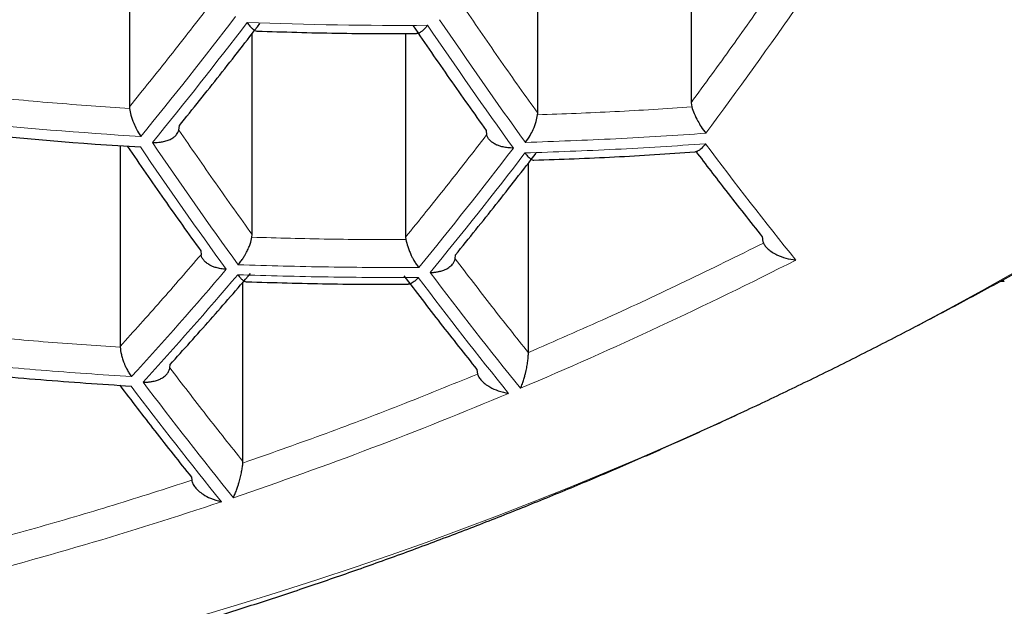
# Model space of a CAD drawing. Header units: millimetres. Extents: x 8 to 761, y 12 to 790.
# Tile 205 of 241: x 433.24 to 437.61, y 635.18 to 637.78. Entities that reach past the tile are written whole.
import ezdxf

# ---------------------------------------------------------------- set-up
doc = ezdxf.new("R2010")
doc.units = ezdxf.units.MM

msp = doc.modelspace()

# ---------------------------------------------------------------- linework, layer by layer
at = {"color": 7, "linetype": 'Continuous', "lineweight": 30}
for p, q in [((433.7293, 638.4053), (433.7293, 637.3981)), ((436.2225, 638.3681), (436.2225, 637.4159)), ((435.5415, 637.3698), (435.5415, 638.312)), ((434.2743, 636.8305), (434.2743, 637.7233)), ((434.9552, 637.7229), (434.9552, 636.8198)), ((433.7293, 637.3981), (433.7298, 637.3904)), ((436.2225, 637.4159), (436.2253, 637.3969)), ((435.541, 637.3621), (435.5415, 637.3698)), ((433.9488, 637.2945), (433.9507, 637.3146)), ((435.3127, 637.2933), (435.3148, 637.2731)), ((433.688, 637.2251), (433.688, 636.335)), ((435.5002, 636.3073), (435.5002, 637.1482)), ((434.2732, 636.8192), (434.2743, 636.8305)), ((434.9552, 636.8198), (434.9563, 636.8085)), ((434.0454, 636.7587), (434.0469, 636.7415)), ((435.1753, 636.7238), (435.1766, 636.741)), ((434.233, 635.8242), (434.233, 636.6197)), ((433.688, 636.335), (433.6881, 636.3312)), ((435.5002, 636.3073), (435.5002, 636.3066)), ((433.9085, 636.24), (433.9094, 636.2539)), ((435.2714, 636.2326), (435.2742, 636.212)), ((434.2327, 635.8173), (434.233, 635.8242)), ((434.0042, 635.7546), (434.0054, 635.7409))]:
    msp.add_line(p, q, dxfattribs=at)
at = {"color": 252, "linetype": 'Continuous', "lineweight": 0}
msp.add_line((437.6128, 636.6225), (437.6057, 636.6296), dxfattribs=at)
at = {"color": 7, "linetype": 'Continuous', "lineweight": 30, "flags": 128}
msp.add_lwpolyline([(437.6128, 636.6225), (437.5988, 636.6227), (437.5963, 636.6231)], dxfattribs=at)
at = {"color": 252, "linetype": 'Continuous', "lineweight": 0}
for centre, radius, start, end in [((417.2742, 651.3501), 23.6536, 323.49936, 325.24825), ((417.8461, 650.2908), 20.5796, 320.73648, 322.62489), ((417.8926, 650.2708), 20.5876, 320.73109, 322.61852), ((434.9451, 656.488), 18.7291, 267.87835, 270.33007), ((452.7699, 649.7409), 21.3881, 214.06977, 215.84979), ((452.8179, 649.7597), 21.3804, 214.06378, 215.84469), ((429.2698, 651.5071), 17.0498, 268.12664, 304.65567), ((434.9295, 656.2024), 18.9711, 264.09723, 266.52551), ((451.6363, 649.3271), 21.5205, 214.17143, 215.93636), ((450.7409, 648.0602), 18.0597, 216.83425, 218.90638), ((451.5858, 649.3099), 21.5243, 214.17433, 215.93883), ((418.9899, 649.8277), 20.7241, 320.63958, 322.51046), ((419.0388, 649.8091), 20.728, 320.63697, 322.50738), ((427.9156, 653.9585), 19.3438, 292.97302, 296.96594), ((420.56, 648.2592), 17.8627, 317.5401, 319.57833), ((420.6075, 648.2399), 17.8688, 317.53738, 319.57479), ((449.6464, 647.6268), 18.244, 216.93966, 218.9866), ((449.5974, 647.6088), 18.2499, 216.94302, 218.98915), ((448.4385, 647.2129), 18.341, 216.99401, 219.02794), ((430.6269, 650.0911), 16.9856, 268.05518, 304.72713), ((448.3868, 647.1965), 18.343, 216.99511, 219.02877), ((428.3326, 652.9686), 18.2696, 288.7014, 292.79984), ((428.6982, 651.8806), 17.1219, 284.25975, 288.52257)]:
    msp.add_arc(centre, radius, start, end, dxfattribs=at)
at = {"color": 7, "linetype": 'Continuous', "lineweight": 30}
msp.add_arc((434.9281, 656.1754), 18.9908, 264.10243, 266.52818, dxfattribs=at)
at = {"color": 252, "linetype": 'Continuous', "lineweight": 0}
for points, knots in [([(417.0656, 638.937), (417.0764, 638.8322), (417.0979, 638.6226), (417.1451, 638.3088), (417.2033, 637.9949), (417.2736, 637.6812), (417.3558, 637.3677), (417.45, 637.0548), (417.5563, 636.7427), (417.6747, 636.4314), (417.7996, 636.1349), (417.9293, 635.8531), (418.062, 635.5859), (418.204, 635.3201), (418.3552, 635.0559), (418.5157, 634.7932), (418.6855, 634.5323), (418.8648, 634.2733), (419.0535, 634.0163), (419.2517, 633.7614), (419.4593, 633.5087), (419.6766, 633.2584), (419.9083, 633.0052), (420.1554, 632.7495), (420.4187, 632.4917), (420.693, 632.2373), (420.9765, 631.9882), (421.2691, 631.7444), (421.5705, 631.5062), (421.8832, 631.2716), (422.2073, 631.041), (422.5429, 630.8146), (422.889, 630.5932), (423.2455, 630.3773), (423.6126, 630.1669), (423.965, 629.976), (424.3003, 629.8036), (424.6163, 629.6484), (424.9389, 629.4974), (425.2631, 629.3529), (425.5882, 629.2148), (425.9141, 629.0831), (426.2457, 628.9558), (426.583, 628.8329), (426.9259, 628.7146), (427.2742, 628.6012), (427.6278, 628.4927), (427.9915, 628.3877), (428.3654, 628.2868), (428.7495, 628.1903), (429.1385, 628.0997), (429.5258, 628.0166), (429.9111, 627.9408), (430.2939, 627.8721), (430.6801, 627.8093), (431.0712, 627.7524), (431.467, 627.7016), (431.8672, 627.6569), (432.2696, 627.6187), (432.6808, 627.5865), (433.1004, 627.5608), (433.5283, 627.5421), (433.9571, 627.5308), (434.3624, 627.5272), (434.7439, 627.53), (435.1012, 627.5379), (435.4581, 627.5509), (435.8155, 627.5692), (436.1733, 627.5927), (436.5312, 627.6214), (436.8875, 627.6553), (437.2538, 627.6956), (437.6295, 627.7428), (438.0142, 627.7975), (438.3959, 627.8581), (438.7758, 627.9248), (439.1537, 627.9977), (439.5294, 628.0767), (439.901, 628.1612), (440.2737, 628.2525), (440.6471, 628.3508), (441.0209, 628.4561), (441.3893, 628.567), (441.7519, 628.683), (442.1086, 628.8043), (442.4592, 628.9305), (442.8037, 629.0616), (443.1421, 629.1973), (443.4741, 629.3375), (443.7999, 629.4821), (444.1193, 629.6308), (444.4322, 629.7835), (444.7385, 629.9401), (445.0382, 630.1005), (445.3313, 630.2644), (445.627, 630.4373), (445.9245, 630.6193), (446.2231, 630.8108), (446.5136, 631.0059), (446.8164, 631.2188), (447.1293, 631.4503), (447.4501, 631.7011), (447.7588, 631.9562), (448.0556, 632.2156), (448.3405, 632.4788), (448.6135, 632.7457), (448.8748, 633.0162), (449.1243, 633.2898), (449.3667, 633.5718), (449.6012, 633.8621), (449.8271, 634.1607), (450.0311, 634.4494), (450.2152, 634.7277), (450.3812, 634.995), (450.5374, 635.2641), (450.6841, 635.5348), (450.8211, 635.807), (450.9485, 636.0805), (451.0665, 636.3553), (451.1748, 636.6312), (451.2737, 636.9082), (451.3631, 637.1862), (451.4431, 637.465), (451.5151, 637.7502), (451.5785, 638.0418), (451.6323, 638.3397), (451.6763, 638.6381), (451.6967, 638.8374), (451.7069, 638.937)], [0, 0, 0, 0, 0.009667, 0.019335, 0.029002, 0.038724, 0.048447, 0.058169, 0.067929, 0.07769, 0.08745, 0.095948, 0.104448, 0.112948, 0.121446, 0.129945, 0.138445, 0.146945, 0.155444, 0.163944, 0.172445, 0.180946, 0.189446, 0.198504, 0.207564, 0.216624, 0.225682, 0.234566, 0.243452, 0.252336, 0.261271, 0.270208, 0.279143, 0.288054, 0.296967, 0.305878, 0.312993, 0.320111, 0.327228, 0.334343, 0.341131, 0.34792, 0.354709, 0.361496, 0.368285, 0.375076, 0.381866, 0.388655, 0.39573, 0.402809, 0.409887, 0.416963, 0.423704, 0.430448, 0.437192, 0.443934, 0.450767, 0.457603, 0.464439, 0.471273, 0.478453, 0.485636, 0.49282, 0.5, 0.505983, 0.511968, 0.517953, 0.523937, 0.529988, 0.536042, 0.542095, 0.548147, 0.554797, 0.561449, 0.568102, 0.574752, 0.581487, 0.588225, 0.594963, 0.601698, 0.608737, 0.615779, 0.622821, 0.62986, 0.636889, 0.64392, 0.650952, 0.657981, 0.665009, 0.672039, 0.679068, 0.686096, 0.693122, 0.700151, 0.707179, 0.714206, 0.721919, 0.729634, 0.737349, 0.745062, 0.754446, 0.763831, 0.773215, 0.782598, 0.791982, 0.801365, 0.810747, 0.82013, 0.829512, 0.839428, 0.849345, 0.85926, 0.867925, 0.876591, 0.885257, 0.893922, 0.902586, 0.911251, 0.919917, 0.92858, 0.937244, 0.945909, 0.954574, 0.963238, 0.972427, 0.981619, 0.99081, 1, 1, 1, 1]), ([(450.5758, 637.4086), (450.5402, 637.2996), (450.469, 637.0814), (450.3448, 636.756), (450.2078, 636.4322), (450.0567, 636.1102), (449.892, 635.7902), (449.7133, 635.4724), (449.5208, 635.157), (449.3142, 634.8443), (449.1091, 634.5561), (448.9086, 634.2922), (448.7156, 634.0518), (448.5138, 633.8136), (448.2937, 633.5671), (448.0538, 633.313), (447.7925, 633.0518), (447.5196, 632.7942), (447.2351, 632.5403), (446.9388, 632.2904), (446.6307, 632.0448), (446.3109, 631.8036), (445.9793, 631.5672), (445.6593, 631.3516), (445.3533, 631.1557), (445.0639, 630.9788), (444.767, 630.8056), (444.4634, 630.6367), (444.1531, 630.4722), (443.8362, 630.3122), (443.5122, 630.1565), (443.181, 630.0054), (442.8428, 629.8589), (442.4976, 629.7173), (442.1456, 629.5808), (441.7815, 629.4475), (441.4048, 629.3182), (441.0155, 629.1931), (440.6195, 629.0746), (440.2302, 628.9663), (439.8486, 628.8679), (439.4755, 628.7786), (439.0979, 628.6953), (438.7141, 628.6177), (438.3242, 628.5461), (437.9286, 628.4808), (437.5294, 628.4223), (437.1298, 628.371), (436.73, 628.3268), (436.3304, 628.2897), (435.9288, 628.2594), (435.5257, 628.2359), (435.1335, 628.22), (434.7526, 628.2109), (434.3832, 628.208), (434.0138, 628.211), (433.6448, 628.2199), (433.2764, 628.2347), (432.9089, 628.2553), (432.5427, 628.2816), (432.1711, 628.3142), (431.7946, 628.3535), (431.4135, 628.3997), (431.0351, 628.452), (430.6717, 628.5085), (430.3231, 628.5686), (429.9892, 628.6315), (429.6585, 628.699), (429.3284, 628.7717), (428.9992, 628.8496), (428.6712, 628.9326), (428.347, 629.0201), (428.0259, 629.1122), (427.7081, 629.2089), (427.3936, 629.3101), (427.0836, 629.4154), (426.7695, 629.5279), (426.4517, 629.6479), (426.1308, 629.7757), (425.8157, 629.9076), (425.5066, 630.0436), (425.2034, 630.1835), (424.9063, 630.3272), (424.6152, 630.4745), (424.3268, 630.6272), (424.0415, 630.7852), (423.7594, 630.9487), (423.4841, 631.1155), (423.208, 631.2901), (422.932, 631.4728), (422.6565, 631.6638), (422.3889, 631.858), (422.1292, 632.0553), (421.8773, 632.2556), (421.6332, 632.4588), (421.397, 632.6647), (421.1685, 632.8731), (420.9478, 633.084), (420.7349, 633.2973), (420.5296, 633.5128), (420.3272, 633.7357), (420.1282, 633.9661), (419.9334, 634.2041), (419.7472, 634.4442), (419.5581, 634.7022), (419.368, 634.9785), (419.1792, 635.2734), (419.0027, 635.5706), (418.8384, 635.8698), (418.6865, 636.1709), (418.5457, 636.4757), (418.4168, 636.7839), (418.2988, 637.0954), (418.2307, 637.3042), (418.1967, 637.4086)], [0, 0, 0, 0, 0.012016, 0.024033, 0.036048, 0.048064, 0.060082, 0.072098, 0.084115, 0.096133, 0.10815, 0.117635, 0.127123, 0.13661, 0.146095, 0.15685, 0.167607, 0.178362, 0.189118, 0.199875, 0.210631, 0.221388, 0.232148, 0.242905, 0.251473, 0.260044, 0.268615, 0.277183, 0.285692, 0.294204, 0.302716, 0.311225, 0.319737, 0.328251, 0.336765, 0.345277, 0.354177, 0.363081, 0.371985, 0.380885, 0.388912, 0.396942, 0.404971, 0.412997, 0.421139, 0.429285, 0.437431, 0.445573, 0.453555, 0.461543, 0.469533, 0.477521, 0.485503, 0.49278, 0.50006, 0.507341, 0.514618, 0.521895, 0.529174, 0.536454, 0.543731, 0.55142, 0.559114, 0.566807, 0.574496, 0.581455, 0.588416, 0.595377, 0.602335, 0.609461, 0.616589, 0.623716, 0.630842, 0.638038, 0.645235, 0.652433, 0.659629, 0.667457, 0.675287, 0.683117, 0.690945, 0.698771, 0.706599, 0.714428, 0.722254, 0.730365, 0.738477, 0.74659, 0.754701, 0.763481, 0.772263, 0.781045, 0.789825, 0.798603, 0.807384, 0.816164, 0.824943, 0.833721, 0.8425, 0.851279, 0.860057, 0.869478, 0.878902, 0.888326, 0.897747, 0.909039, 0.920333, 0.931625, 0.942916, 0.954209, 0.965501, 0.977, 0.988501, 1, 1, 1, 1]), ([(419.0052, 637.4158), (419.0397, 637.3123), (419.1087, 637.1052), (419.2285, 636.7965), (419.3604, 636.4891), (419.5055, 636.1836), (419.6635, 635.88), (419.8346, 635.5784), (420.0187, 635.2792), (420.2159, 634.9824), (420.4114, 634.7091), (420.6023, 634.4587), (420.7857, 634.2307), (420.9774, 634.0048), (421.1879, 633.7692), (421.419, 633.5244), (421.6723, 633.2711), (421.9369, 633.0213), (422.2128, 632.7752), (422.5001, 632.5329), (422.7988, 632.2947), (423.109, 632.0609), (423.4305, 631.8317), (423.7409, 631.6226), (424.0376, 631.4328), (424.3183, 631.2612), (424.6063, 631.0933), (424.9, 630.93), (425.1994, 630.7714), (425.5042, 630.6175), (425.8159, 630.4678), (426.1344, 630.3224), (426.4596, 630.1815), (426.7915, 630.0452), (427.13, 629.9138), (427.4801, 629.7856), (427.8422, 629.6612), (428.2164, 629.5408), (428.5971, 629.4267), (428.9597, 629.3258), (429.3029, 629.2368), (429.6254, 629.1587), (429.9515, 629.0851), (430.281, 629.0163), (430.6139, 628.9524), (430.9499, 628.8935), (431.2888, 628.8396), (431.6358, 628.7902), (431.9909, 628.7455), (432.3541, 628.706), (432.7192, 628.6723), (433.0802, 628.6451), (433.4369, 628.624), (433.7889, 628.6089), (434.1415, 628.5993), (434.4945, 628.5953), (434.8475, 628.5972), (435.2003, 628.6047), (435.5526, 628.6178), (435.9107, 628.6368), (436.2744, 628.6621), (436.6432, 628.6941), (437.0101, 628.732), (437.3629, 628.7745), (437.7018, 628.8209), (438.0266, 628.8705), (438.3489, 628.9248), (438.6696, 628.984), (438.9886, 629.0479), (439.3055, 629.1167), (439.6192, 629.1898), (439.9652, 629.2762), (440.3419, 629.3775), (440.747, 629.4957), (441.1185, 629.6127), (441.4575, 629.7266), (441.7655, 629.8361), (442.0685, 629.9497), (442.3663, 630.0673), (442.6588, 630.1887), (442.946, 630.3138), (443.2279, 630.4424), (443.5078, 630.5761), (443.7855, 630.7149), (444.0606, 630.8588), (444.3298, 631.006), (444.5992, 631.16), (444.8682, 631.3208), (445.1365, 631.4887), (445.3979, 631.6598), (445.6523, 631.8339), (445.8998, 632.011), (446.1404, 632.1908), (446.3741, 632.3734), (446.626, 632.579), (446.8934, 632.8087), (447.1727, 633.0634), (447.4226, 633.3051), (447.6456, 633.5329), (447.8442, 633.7458), (448.0349, 633.9609), (448.2276, 634.1894), (448.4207, 634.4317), (448.6128, 634.688), (448.7946, 634.9465), (448.966, 635.2071), (449.1273, 635.4696), (449.2783, 635.7339), (449.4192, 635.9998), (449.5512, 636.2699), (449.6741, 636.5442), (449.7873, 636.8225), (449.8906, 637.102), (449.9504, 637.2892), (449.9803, 637.3828)], [0, 0, 0, 0, 0.0119292, 0.0238599, 0.035789, 0.0477185, 0.0596496, 0.071579, 0.0835091, 0.0954408, 0.1073708, 0.1167787, 0.1261885, 0.1355981, 0.1450059, 0.1559083, 0.1668121, 0.1777143, 0.1886177, 0.1995228, 0.210426, 0.2213306, 0.2322371, 0.2431415, 0.2518285, 0.2605178, 0.269207, 0.2778937, 0.2864505, 0.2950099, 0.3035691, 0.3121257, 0.3206845, 0.3292465, 0.3378081, 0.3463667, 0.3553139, 0.3642651, 0.3732162, 0.3821631, 0.3894314, 0.3967021, 0.4039726, 0.4112407, 0.4185105, 0.4257831, 0.4330556, 0.4403252, 0.4479508, 0.4555798, 0.4632087, 0.4708342, 0.4781055, 0.4853799, 0.4926542, 0.4999254, 0.507197, 0.5144717, 0.5217464, 0.5290181, 0.5367084, 0.5444022, 0.5520961, 0.5597865, 0.5667345, 0.573685, 0.5806356, 0.5875837, 0.5946097, 0.601638, 0.6086664, 0.6156926, 0.625158, 0.6346261, 0.6440918, 0.6516663, 0.6592432, 0.6668203, 0.6743951, 0.6819681, 0.6895431, 0.6971182, 0.7046913, 0.7125455, 0.7204016, 0.7282579, 0.7361122, 0.7445258, 0.7529414, 0.7613572, 0.769771, 0.7781832, 0.7865973, 0.7950114, 0.8034238, 0.8146391, 0.8258564, 0.8370719, 0.8461004, 0.8551307, 0.864161, 0.8731897, 0.8836525, 0.8941178, 0.9045832, 0.9150462, 0.925508, 0.9359721, 0.9464363, 0.9568982, 0.9676724, 0.978449, 0.9892257, 1, 1, 1, 1]), ([(436.2881, 637.2802), (436.1548, 637.2715), (435.8881, 637.254), (435.6206, 637.2444), (435.4868, 637.2395)], [0, 0, 0, 0, 0.4997564, 1, 1, 1, 1]), ([(435.4851, 637.1928), (435.6189, 637.1976), (435.8864, 637.2073), (436.1531, 637.2247), (436.2864, 637.2334)], [0, 0, 0, 0, 0.500242, 1, 1, 1, 1]), ([(436.5438, 636.7934), (436.4284, 636.7363), (436.1978, 636.6222), (435.8498, 636.4601), (435.6167, 636.3583), (435.5002, 636.3073)], [0, 0, 0, 0, 0.333367, 0.666633, 1, 1, 1, 1]), ([(435.0132, 636.6845), (434.8797, 636.6848), (434.6126, 636.6852), (434.3455, 636.6931), (434.2119, 636.6971)], [0, 0, 0, 0, 0.4998581, 1, 1, 1, 1]), ([(434.2101, 636.6528), (434.3437, 636.6488), (434.6108, 636.6409), (434.8779, 636.6405), (435.0114, 636.6403)], [0, 0, 0, 0, 0.50014, 1, 1, 1, 1]), ([(433.7382, 636.2005), (433.6045, 636.2095), (433.3371, 636.2274), (433.0703, 636.2526), (432.9369, 636.2652)], [0, 0, 0, 0, 0.499969, 1, 1, 1, 1]), ([(440.2205, 636.2521), (440.091, 636.1685), (439.8324, 636.0013), (439.4397, 635.7628), (439.0442, 635.5337), (438.6453, 635.3147), (438.2434, 635.1056), (437.8366, 634.9058), (437.4368, 634.7207), (437.0446, 634.5499), (436.6624, 634.3933), (436.2794, 634.2464), (435.8955, 634.1089), (435.5107, 633.981), (435.1135, 633.8592), (434.7046, 633.7446), (434.2847, 633.6386), (433.866, 633.5446), (433.4485, 633.4626), (433.0321, 633.3926), (432.6188, 633.3349), (432.221, 633.2907), (431.8391, 633.2587), (431.4717, 633.2376), (431.107, 633.2265), (430.745, 633.2255), (430.3855, 633.2337), (430.1486, 633.2476), (430.03, 633.2546)], [0, 0, 0, 0, 0.039736, 0.079401, 0.119026, 0.158644, 0.198289, 0.237994, 0.278246, 0.315232, 0.352172, 0.389092, 0.426019, 0.462979, 0.5, 0.540407, 0.580736, 0.621021, 0.661298, 0.7016, 0.741962, 0.781876, 0.818252, 0.854584, 0.8909, 0.927225, 0.963583, 1, 1, 1, 1]), ([(435.2742, 636.212), (435.1588, 636.165), (434.928, 636.0711), (434.5807, 635.9395), (434.3487, 635.858), (434.2327, 635.8173)], [0, 0, 0, 0, 0.3333663, 0.6666337, 1, 1, 1, 1]), ([(434.0054, 635.7409), (433.8897, 635.7037), (433.6585, 635.6292), (433.3114, 635.5271), (433.0802, 635.4655), (432.9645, 635.4347)], [0, 0, 0, 0, 0.333366, 0.666634, 1, 1, 1, 1])]:
    msp.add_open_spline(points, degree=3, knots=knots, dxfattribs=at)
for points in [[(436.5828, 637.9188), (436.523, 637.8336), (436.4036, 637.6634), (436.2828, 637.4984), (436.2225, 637.4159)], [(434.0896, 637.8541), (434.0298, 637.7767), (433.9102, 637.622), (433.7896, 637.4727), (433.7293, 637.3981)], [(435.5415, 637.3698), (435.4869, 637.4462), (435.3777, 637.5991), (435.2694, 637.7573), (435.2153, 637.8365)], [(433.7298, 637.3904), (433.6156, 637.3982), (433.3872, 637.4138), (433.1594, 637.4357), (433.0455, 637.4466)], [(436.2253, 637.3969), (436.1114, 637.3895), (435.8836, 637.3748), (435.6552, 637.3663), (435.541, 637.3621)], [(434.2743, 636.8305), (434.2198, 636.9065), (434.1109, 637.0585), (434.0028, 637.2158), (433.9488, 637.2945)], [(435.3148, 637.2731), (435.2551, 637.1962), (435.1357, 637.0424), (435.0154, 636.894), (434.9552, 636.8198)], [(434.9563, 636.8085), (434.8424, 636.8088), (434.6147, 636.8093), (434.3871, 636.8159), (434.2732, 636.8192)], [(434.0469, 636.7415), (433.9872, 636.6723), (433.8679, 636.534), (433.748, 636.4013), (433.688, 636.335)], [(435.5002, 636.3066), (435.4459, 636.3748), (435.3373, 636.5111), (435.2293, 636.6529), (435.1753, 636.7238)], [(433.6881, 636.3312), (433.5742, 636.3389), (433.3463, 636.3542), (433.1189, 636.3756), (433.0052, 636.3863)], [(434.233, 635.8242), (434.1788, 635.8921), (434.0703, 636.028), (433.9625, 636.1693), (433.9085, 636.24)]]:
    msp.add_open_spline(points, degree=3, dxfattribs=at)
at = {"color": 7, "linetype": 'Continuous', "lineweight": 30}
for points in [[(433.9507, 637.3146), (434.0106, 637.3887), (434.1304, 637.537), (434.2492, 637.6906), (434.3086, 637.7675)], [(434.9886, 637.7568), (435.0424, 637.6782), (435.15, 637.521), (435.2584, 637.3692), (435.3127, 637.2933)], [(433.721, 637.2211), (433.7749, 637.1427), (433.8826, 636.9859), (433.9912, 636.8344), (434.0454, 636.7587)], [(435.1766, 636.741), (435.2365, 636.8149), (435.3565, 636.9628), (435.4755, 637.1161), (435.535, 637.1927)], [(433.9094, 636.2539), (433.9691, 636.32), (434.0886, 636.4523), (434.2076, 636.59), (434.267, 636.6589)], [(434.9476, 636.6483), (435.0014, 636.5776), (435.1091, 636.4363), (435.2173, 636.3005), (435.2714, 636.2326)]]:
    msp.add_open_spline(points, degree=3, dxfattribs=at)
for points, knots in [([(434.2517, 637.7717), (434.2559, 637.7661), (434.2637, 637.7555), (434.2753, 637.7436), (434.2854, 637.7362), (434.2925, 637.7329), (434.2952, 637.7335), (434.2956, 637.7336)], [0, 0, 0, 0, 0.259955, 0.486345, 0.738043, 0.961348, 1, 1, 1, 1]), ([(435.053, 637.7592), (435.05, 637.7556), (435.044, 637.7483), (435.035, 637.7391), (435.0249, 637.7306), (435.0149, 637.7246), (435.0078, 637.7222), (435.0046, 637.7223), (435.0041, 637.7223)], [0, 0, 0, 0, 0.16817, 0.336173, 0.51331, 0.751434, 0.957242, 1, 1, 1, 1]), ([(434.2956, 637.7338), (434.4137, 637.73), (434.6499, 637.7225), (434.886, 637.7226), (435.0041, 637.7227)], [0, 0, 0, 0, 0.500066, 1, 1, 1, 1]), ([(428.7411, 634.4501), (428.7821, 634.4473), (428.8901, 634.44), (429.0663, 634.4318), (429.2694, 634.4249), (429.4736, 634.4214), (429.6789, 634.421), (429.8852, 634.4238), (430.0924, 634.4298), (430.3004, 634.4389), (430.5094, 634.4513), (430.7191, 634.4668), (430.9297, 634.4856), (431.1409, 634.5075), (431.3528, 634.5326), (431.5653, 634.5609), (431.7785, 634.5923), (431.9921, 634.627), (432.2062, 634.6648), (432.4208, 634.7058), (432.6358, 634.7499), (432.8512, 634.7972), (433.0668, 634.8477), (433.2827, 634.9013), (433.4989, 634.958), (433.7152, 635.0179), (433.9317, 635.0809), (434.1482, 635.147), (434.3648, 635.2162), (434.5814, 635.2885), (434.7979, 635.3639), (435.0144, 635.4424), (435.2308, 635.5239), (435.447, 635.6085), (435.663, 635.6962), (435.8787, 635.7869), (436.0942, 635.8806), (436.3093, 635.9774), (436.5241, 636.0772), (436.7386, 636.18), (436.9526, 636.2858), (437.1661, 636.3946), (437.3792, 636.5064), (437.5917, 636.6212), (437.8038, 636.739), (438.0152, 636.8599), (438.2262, 636.9837), (438.4292, 637.1062), (438.6244, 637.227), (438.81, 637.3444), (438.9325, 637.4241), (438.9929, 637.4634)], [0, 0, 0, 0, 0.012558, 0.03302, 0.053491, 0.073969, 0.094455, 0.11495, 0.135452, 0.155962, 0.17648, 0.197006, 0.21754, 0.238082, 0.258631, 0.279189, 0.299755, 0.320328, 0.340911, 0.361501, 0.3821, 0.402709, 0.423326, 0.443953, 0.464589, 0.485235, 0.505892, 0.52656, 0.547239, 0.56793, 0.588634, 0.60935, 0.630081, 0.650826, 0.671587, 0.692365, 0.71316, 0.733974, 0.754808, 0.775664, 0.796544, 0.817449, 0.838382, 0.859344, 0.88034, 0.901372, 0.922443, 0.943559, 0.962539, 0.981517, 1, 1, 1, 1]), ([(436.2253, 637.3969), (436.2286, 637.3873), (436.2357, 637.367), (436.2512, 637.3362), (436.2689, 637.3054), (436.281, 637.2895), (436.2881, 637.2802)], [0, 0, 0, 0, 0.234188, 0.49953, 0.706727, 1, 1, 1, 1]), ([(433.7298, 637.3904), (433.7315, 637.3806), (433.7351, 637.3594), (433.7469, 637.3269), (433.7617, 637.2939), (433.7731, 637.2765), (433.7798, 637.2662)], [0, 0, 0, 0, 0.233685, 0.499524, 0.70636, 1, 1, 1, 1]), ([(435.4868, 637.2395), (435.4941, 637.2495), (435.5066, 637.2667), (435.5228, 637.2991), (435.5355, 637.3313), (435.5392, 637.3523), (435.541, 637.3621)], [0, 0, 0, 0, 0.293606, 0.500476, 0.766297, 1, 1, 1, 1]), ([(433.8312, 637.2397), (433.8361, 637.2396), (433.8456, 637.2393), (433.8604, 637.2402), (433.8776, 637.2425), (433.8963, 637.2473), (433.9142, 637.2548), (433.9282, 637.2638), (433.9418, 637.2765), (433.9461, 637.2875), (433.9488, 637.2945)], [0, 0, 0, 0, 0.0927413, 0.178587, 0.2813196, 0.426242, 0.5605748, 0.6846766, 0.7990041, 1, 1, 1, 1]), ([(435.4337, 637.2147), (435.4253, 637.2148), (435.4096, 637.2151), (435.3912, 637.2184), (435.3787, 637.2217), (435.3708, 637.2241), (435.3639, 637.2267), (435.3536, 637.2311), (435.3408, 637.2383), (435.328, 637.2493), (435.3189, 637.2609), (435.3161, 637.2691), (435.3148, 637.2731)], [0, 0, 0, 0, 0.157574, 0.293458, 0.35332, 0.407767, 0.456813, 0.500476, 0.63628, 0.764198, 0.885097, 1, 1, 1, 1]), ([(436.2864, 637.2334), (436.2839, 637.2303), (436.2797, 637.225), (436.2731, 637.2177), (436.2664, 637.2113), (436.2573, 637.2041), (436.2476, 637.1984), (436.2411, 637.1976), (436.2384, 637.1972)], [0, 0, 0, 0, 0.148177, 0.25771, 0.402118, 0.546457, 0.808948, 1, 1, 1, 1]), ([(435.4851, 637.1928), (435.4879, 637.1893), (435.4927, 637.1832), (435.5003, 637.1753), (435.5087, 637.1676), (435.5173, 637.1616), (435.5222, 637.1612), (435.5244, 637.1611)], [0, 0, 0, 0, 0.1838535, 0.317485, 0.5072121, 0.7820065, 1, 1, 1, 1]), ([(435.5244, 637.1612), (435.6439, 637.1653), (435.8823, 637.1736), (436.1199, 637.1894), (436.2384, 637.1974)], [0, 0, 0, 0, 0.501513, 1, 1, 1, 1]), ([(436.243, 637.2008), (436.2874, 637.1423), (436.3857, 637.0129), (436.4845, 636.8886), (436.5386, 636.8205)], [0, 0, 0, 0, 0.452531, 1, 1, 1, 1]), ([(434.2119, 636.6971), (434.216, 636.702), (434.2237, 636.7111), (434.2328, 636.7244), (434.239, 636.7343), (434.2429, 636.741), (434.2463, 636.7472), (434.2514, 636.7571), (434.258, 636.7709), (434.2671, 636.7936), (434.2708, 636.8092), (434.2732, 636.8192)], [0, 0, 0, 0, 0.1577128, 0.293714, 0.3536149, 0.4080913, 0.457153, 0.5008136, 0.6378481, 0.7664317, 1, 1, 1, 1]), ([(434.9563, 636.8085), (434.9586, 636.7984), (434.9615, 636.7856), (434.9674, 636.769), (434.9708, 636.7601), (434.9746, 636.7509), (434.9793, 636.7407), (434.9851, 636.7287), (434.9927, 636.7145), (435.0024, 636.6989), (435.0094, 636.6896), (435.0132, 636.6845)], [0, 0, 0, 0, 0.23351, 0.296841, 0.362211, 0.429699, 0.499376, 0.592018, 0.706303, 0.842289, 1, 1, 1, 1]), ([(436.5386, 636.8205), (436.5388, 636.8158), (436.5392, 636.8062), (436.5422, 636.7977), (436.5438, 636.7934)], [0, 0, 0, 0, 0.492656, 1, 1, 1, 1]), ([(436.5438, 636.7934), (436.5461, 636.789), (436.551, 636.7796), (436.5642, 636.7659), (436.5818, 636.7526), (436.6081, 636.7382), (436.6441, 636.7246), (436.6724, 636.7202), (436.6873, 636.7178)], [0, 0, 0, 0, 0.107739, 0.225566, 0.35597, 0.500797, 0.738554, 1, 1, 1, 1]), ([(434.1588, 636.6769), (434.1506, 636.6775), (434.1354, 636.6786), (434.1178, 636.6829), (434.1059, 636.6867), (434.0984, 636.6896), (434.092, 636.6925), (434.0823, 636.6975), (434.0704, 636.7053), (434.0586, 636.7169), (434.0504, 636.729), (434.048, 636.7374), (434.0469, 636.7415)], [0, 0, 0, 0, 0.157599, 0.293501, 0.353366, 0.407813, 0.456853, 0.500505, 0.636656, 0.764736, 0.885539, 1, 1, 1, 1]), ([(435.0645, 636.6627), (435.0691, 636.6628), (435.0789, 636.6631), (435.0932, 636.6649), (435.1088, 636.6681), (435.1237, 636.6728), (435.137, 636.6789), (435.1476, 636.6853), (435.1563, 636.692), (435.1648, 636.7007), (435.172, 636.7113), (435.1742, 636.7197), (435.1753, 636.7238)], [0, 0, 0, 0, 0.088686, 0.189094, 0.281268, 0.40407, 0.508517, 0.58879, 0.677362, 0.762529, 0.88433, 1, 1, 1, 1]), ([(434.2101, 636.6528), (434.2123, 636.65), (434.2161, 636.6452), (434.2218, 636.6388), (434.2274, 636.6333), (434.2348, 636.6271), (434.2428, 636.6222), (434.248, 636.6217), (434.2502, 636.6215)], [0, 0, 0, 0, 0.149818, 0.262003, 0.400473, 0.545173, 0.809045, 1, 1, 1, 1]), ([(434.2502, 636.6217), (434.3697, 636.618), (434.6086, 636.6104), (434.8475, 636.6105), (434.967, 636.6105)], [0, 0, 0, 0, 0.50003, 1, 1, 1, 1]), ([(435.0114, 636.6403), (435.0087, 636.6372), (435.0028, 636.6305), (434.9939, 636.6224), (434.9839, 636.6154), (434.9747, 636.6108), (434.9693, 636.6105), (434.967, 636.6103)], [0, 0, 0, 0, 0.169525, 0.375602, 0.565057, 0.818075, 1, 1, 1, 1]), ([(419.2087, 636.3631), (419.2271, 636.3255), (419.2712, 636.2354), (419.3447, 636.0937), (419.4287, 635.9379), (419.516, 635.783), (419.6065, 635.6289), (419.7002, 635.4756), (419.797, 635.3232), (419.8971, 635.1716), (420.0004, 635.0208), (420.1069, 634.8709), (420.2161, 634.7223), (420.3282, 634.5751), (420.4428, 634.4296), (420.5605, 634.2851), (420.6809, 634.142), (420.804, 634.0002), (420.9297, 633.86), (421.0579, 633.7213), (421.1886, 633.5843), (421.3218, 633.4488), (421.4575, 633.3148), (421.5956, 633.1825), (421.736, 633.0518), (421.8786, 632.9227), (422.0237, 632.7953), (422.171, 632.6695), (422.3206, 632.5453), (422.4727, 632.4226), (422.6271, 632.3015), (422.7835, 632.182), (422.9419, 632.0645), (423.1021, 631.9489), (423.2643, 631.835), (423.4284, 631.723), (423.5944, 631.6126), (423.7625, 631.504), (423.9317, 631.3976), (424.1025, 631.2933), (424.2746, 631.191), (424.449, 631.0901), (424.6253, 630.991), (424.8033, 630.8937), (424.9828, 630.7984), (425.1635, 630.7051), (425.3452, 630.6138), (425.5278, 630.5248), (425.7116, 630.4378), (425.897, 630.3525), (426.084, 630.269), (426.272, 630.1875), (426.461, 630.1081), (426.6508, 630.0307), (426.8415, 629.9554), (427.0331, 629.8821), (427.2258, 629.8108), (427.4194, 629.7414), (427.6137, 629.6741), (427.8087, 629.6088), (428.0047, 629.5455), (428.2021, 629.4839), (428.4009, 629.4241), (428.6007, 629.3662), (428.8014, 629.3103), (429.0027, 629.2563), (429.2043, 629.2044), (429.4061, 629.1545), (429.6079, 629.1068), (429.8097, 629.0612), (430.0119, 629.0175), (430.2145, 628.9758), (430.4176, 628.9361), (430.621, 628.8983), (430.8247, 628.8625), (431.0288, 628.8286), (431.2333, 628.7967), (431.4382, 628.7668), (431.6435, 628.7387), (431.8493, 628.7125), (432.0555, 628.6883), (432.2617, 628.6661), (432.4682, 628.6457), (432.6751, 628.6273), (432.8828, 628.6108), (433.091, 628.5961), (433.2995, 628.5833), (433.5079, 628.5725), (433.716, 628.5636), (433.9235, 628.5566), (434.1302, 628.5516), (434.3358, 628.5486), (434.5404, 628.5474), (434.7453, 628.5482), (434.9507, 628.5508), (435.1568, 628.5554), (435.3628, 628.5619), (435.5689, 628.5703), (435.775, 628.5806), (435.9811, 628.5928), (436.1874, 628.6069), (436.3938, 628.623), (436.6003, 628.641), (436.807, 628.6609), (437.0133, 628.6828), (437.2192, 628.7065), (437.4243, 628.7321), (437.6291, 628.7597), (437.8332, 628.7891), (438.0361, 628.8203), (438.2378, 628.8532), (438.4387, 628.8881), (438.6395, 628.9249), (438.8401, 628.9637), (439.0406, 629.0044), (439.241, 629.0471), (439.4414, 629.0919), (439.6415, 629.1387), (439.8413, 629.1874), (440.0403, 629.238), (440.2387, 629.2906), (440.4363, 629.3451), (440.6331, 629.4015), (440.8291, 629.4598), (441.0243, 629.52), (441.2187, 629.5822), (441.412, 629.6462), (441.6041, 629.7121), (441.7949, 629.7797), (441.9846, 629.8492), (442.1732, 629.9206), (442.3608, 629.994), (442.5474, 630.0692), (442.7331, 630.1464), (442.9179, 630.2257), (443.1018, 630.307), (443.285, 630.3903), (443.4673, 630.4757), (443.6482, 630.563), (443.8276, 630.6521), (444.0055, 630.743), (444.1821, 630.8358), (444.3573, 630.9306), (444.531, 631.0272), (444.703, 631.1256), (444.8732, 631.2257), (445.0415, 631.3275), (445.2076, 631.4308), (445.3722, 631.536), (445.5354, 631.6432), (445.6972, 631.7524), (445.857, 631.8633), (446.0149, 631.976), (446.1709, 632.0904), (446.325, 632.2066), (446.4772, 632.3246), (446.6276, 632.4446), (446.776, 632.5662), (446.9222, 632.6895), (447.066, 632.8143), (447.2074, 632.9406), (447.3465, 633.0685), (447.4833, 633.198), (447.6178, 633.3292), (447.75, 633.462), (447.88, 633.5965), (448.0073, 633.7324), (448.132, 633.8698), (448.2541, 634.0085), (448.3737, 634.1488), (448.4908, 634.2906), (448.6052, 634.4337), (448.7166, 634.578), (448.8251, 634.7235), (448.9304, 634.8696), (449.0331, 635.0172), (449.1331, 635.1663), (449.2304, 635.3169), (449.3245, 635.4683), (449.4153, 635.6206), (449.4904, 635.7509), (449.534, 635.8307), (449.5495, 635.8592)], [0, 0, 0, 0, 0.004792, 0.011474, 0.018145, 0.024805, 0.031456, 0.038099, 0.044736, 0.051368, 0.057997, 0.064624, 0.071253, 0.07779, 0.084333, 0.090858, 0.097361, 0.10384, 0.11029, 0.116709, 0.123093, 0.12945, 0.135787, 0.142089, 0.14836, 0.154601, 0.160814, 0.167, 0.173161, 0.179299, 0.18543, 0.191519, 0.197571, 0.20359, 0.209577, 0.215535, 0.221467, 0.227374, 0.233259, 0.239039, 0.244822, 0.250592, 0.256342, 0.262066, 0.267758, 0.273414, 0.279027, 0.284594, 0.29011, 0.295631, 0.301134, 0.306598, 0.312024, 0.317414, 0.322772, 0.3281, 0.3334, 0.338675, 0.343927, 0.349121, 0.354311, 0.359495, 0.364669, 0.369828, 0.374967, 0.380082, 0.385167, 0.390221, 0.395237, 0.400213, 0.405172, 0.410116, 0.415038, 0.41994, 0.424823, 0.42969, 0.434544, 0.439385, 0.444217, 0.449041, 0.45386, 0.458662, 0.46344, 0.468228, 0.473024, 0.477821, 0.482614, 0.487397, 0.492165, 0.496915, 0.501641, 0.506339, 0.511005, 0.515665, 0.520374, 0.525084, 0.529797, 0.534515, 0.539241, 0.543976, 0.548722, 0.553482, 0.558256, 0.563048, 0.567862, 0.572655, 0.577457, 0.582275, 0.587099, 0.591913, 0.596709, 0.601515, 0.60635, 0.611206, 0.616086, 0.620993, 0.62593, 0.630902, 0.635891, 0.640899, 0.645927, 0.650974, 0.656041, 0.66113, 0.66624, 0.671373, 0.676528, 0.681695, 0.686875, 0.692076, 0.697301, 0.702552, 0.707833, 0.713144, 0.718491, 0.723874, 0.729297, 0.734766, 0.740259, 0.745764, 0.751304, 0.756876, 0.76248, 0.768111, 0.773769, 0.779451, 0.785153, 0.790869, 0.796592, 0.802403, 0.808236, 0.814095, 0.819982, 0.825899, 0.831849, 0.837835, 0.843858, 0.84993, 0.856011, 0.862114, 0.868244, 0.8744, 0.880586, 0.886802, 0.893051, 0.899337, 0.905659, 0.911974, 0.91833, 0.92472, 0.931139, 0.937581, 0.944041, 0.950512, 0.956988, 0.96345, 0.970018, 0.976589, 0.983165, 0.989747, 0.996337, 1, 1, 1, 1]), ([(433.6881, 636.3312), (433.6894, 636.3206), (433.6909, 636.3072), (433.6955, 636.2896), (433.6983, 636.2802), (433.7016, 636.2704), (433.7057, 636.2596), (433.711, 636.2469), (433.7181, 636.232), (433.7274, 636.2156), (433.7344, 636.2058), (433.7382, 636.2005)], [0, 0, 0, 0, 0.233543, 0.296824, 0.362135, 0.429568, 0.499205, 0.591748, 0.706022, 0.842097, 1, 1, 1, 1]), ([(435.4655, 636.1489), (435.4682, 636.1555), (435.4731, 636.1678), (435.4788, 636.1849), (435.4825, 636.1976), (435.4848, 636.2061), (435.4867, 636.2138), (435.4898, 636.2268), (435.4938, 636.245), (435.4976, 636.2683), (435.4998, 636.2892), (435.5001, 636.301), (435.5002, 636.3066)], [0, 0, 0, 0, 0.159812, 0.29633, 0.355893, 0.409649, 0.457614, 0.499808, 0.64555, 0.776111, 0.893397, 1, 1, 1, 1]), ([(432.9352, 636.2232), (433.0686, 636.2106), (433.3353, 636.1855), (433.6028, 636.1676), (433.7365, 636.1586)], [0, 0, 0, 0, 0.5000281, 1, 1, 1, 1]), ([(433.7896, 636.1765), (433.7943, 636.1764), (433.8043, 636.1761), (433.8194, 636.1772), (433.8362, 636.1799), (433.8529, 636.1845), (433.8664, 636.1904), (433.8763, 636.1959), (433.8862, 636.2026), (433.8967, 636.2127), (433.9054, 636.226), (433.9075, 636.2354), (433.9085, 636.24)], [0, 0, 0, 0, 0.0854943, 0.1826325, 0.2764054, 0.4022959, 0.5107215, 0.564542, 0.6319287, 0.7608594, 0.8831436, 1, 1, 1, 1]), ([(435.2742, 636.212), (435.2761, 636.2073), (435.28, 636.1973), (435.292, 636.1823), (435.3085, 636.1676), (435.3331, 636.1518), (435.3683, 636.1358), (435.3967, 636.1298), (435.4123, 636.1265)], [0, 0, 0, 0, 0.10748, 0.225164, 0.355585, 0.500618, 0.726308, 1, 1, 1, 1]), ([(433.6861, 636.1622), (433.738, 636.0942), (433.8437, 635.9557), (433.95, 635.8225), (434.0042, 635.7546)], [0, 0, 0, 0, 0.490597, 1, 1, 1, 1]), ([(417.4396, 635.9953), (417.4541, 635.9657), (417.4958, 635.8803), (417.5684, 635.74), (417.6571, 635.5744), (417.749, 635.41), (417.8438, 635.2467), (417.9416, 635.0848), (418.0426, 634.9238), (418.1466, 634.7638), (418.2537, 634.6048), (418.3637, 634.4473), (418.4765, 634.2911), (418.5922, 634.1361), (418.7108, 633.9824), (418.8323, 633.8299), (418.9567, 633.6787), (419.084, 633.5287), (419.2142, 633.3799), (419.347, 633.2327), (419.4823, 633.0871), (419.62, 632.9432), (419.7604, 632.8007), (419.9033, 632.6597), (420.0487, 632.5204), (420.1966, 632.3826), (420.3468, 632.2465), (420.4994, 632.112), (420.654, 631.9794), (420.8103, 631.8491), (420.9689, 631.7203), (421.1296, 631.5932), (421.2929, 631.4676), (421.4579, 631.344), (421.6248, 631.2222), (421.7938, 631.1023), (421.9646, 630.9841), (422.1375, 630.8677), (422.3123, 630.7531), (422.4891, 630.6402), (422.668, 630.529), (422.8482, 630.4199), (423.0299, 630.3128), (423.2131, 630.2077), (423.3981, 630.1044), (423.5846, 630.003), (423.7728, 629.9034), (423.9624, 629.8058), (424.1536, 629.7101), (424.3462, 629.6163), (424.5403, 629.5244), (424.7359, 629.4344), (424.9329, 629.3463), (425.1312, 629.2601), (425.3305, 629.1759), (425.5305, 629.094), (425.7311, 629.0141), (425.9326, 628.9364), (426.135, 628.8606), (426.3384, 628.7869), (426.5427, 628.7151), (426.7479, 628.6453), (426.9542, 628.5774), (427.1615, 628.5114), (427.3698, 628.4474), (427.5792, 628.3853), (427.7897, 628.325), (428.0004, 628.2669), (428.2115, 628.2108), (428.4232, 628.1567), (428.6364, 628.1044), (428.8508, 628.054), (429.066, 628.0054), (429.282, 627.9588), (429.4984, 627.9141), (429.7151, 627.8714), (429.932, 627.8308), (430.1488, 627.7922), (430.3653, 627.7557), (430.5814, 627.7213), (430.7969, 627.689), (431.0122, 627.6588), (431.2288, 627.6303), (431.4471, 627.6035), (431.6667, 627.5786), (431.8863, 627.5556), (432.1059, 627.5346), (432.3256, 627.5155), (432.5454, 627.4984), (432.7653, 627.4832), (432.9854, 627.47), (433.2056, 627.4587), (433.4261, 627.4493), (433.6468, 627.4419), (433.8678, 627.4364), (434.089, 627.4328), (434.3096, 627.4311), (434.5296, 627.4314), (434.7488, 627.4336), (434.9683, 627.4378), (435.1878, 627.4438), (435.4075, 627.4518), (435.6273, 627.4617), (435.847, 627.4735), (436.0668, 627.4873), (436.2866, 627.503), (436.5062, 627.5206), (436.7257, 627.5402), (436.9451, 627.5617), (437.1642, 627.5851), (437.383, 627.6104), (437.601, 627.6376), (437.8183, 627.6667), (438.0347, 627.6977), (438.2506, 627.7305), (438.4658, 627.7652), (438.6806, 627.8019), (438.8948, 627.8405), (439.1086, 627.881), (439.3219, 627.9234), (439.5348, 627.9678), (439.7474, 628.0141), (439.9596, 628.0625), (440.1716, 628.1128), (440.3833, 628.1652), (440.5941, 628.2194), (440.8035, 628.2755), (441.0118, 628.3333), (441.2198, 628.3932), (441.4275, 628.4552), (441.6349, 628.5193), (441.8417, 628.5854), (442.0478, 628.6534), (442.2529, 628.7234), (442.457, 628.7953), (442.6596, 628.869), (442.8608, 628.9444), (443.0601, 629.0215), (443.2569, 629.1), (443.4532, 629.1806), (443.6493, 629.2634), (443.8456, 629.3489), (444.0405, 629.436), (444.2338, 629.525), (444.4256, 629.6159), (444.6159, 629.7085), (444.8048, 629.8031), (444.9923, 629.8995), (445.1783, 629.9978), (445.3629, 630.098), (445.5462, 630.2002), (445.7282, 630.3045), (445.9087, 630.4106), (446.0875, 630.5186), (446.2645, 630.6284), (446.4398, 630.74), (446.6134, 630.8535), (446.7853, 630.9689), (446.9553, 631.086), (447.1233, 631.2049), (447.2896, 631.3257), (447.4541, 631.4484), (447.6166, 631.5729), (447.7764, 631.6985), (447.9339, 631.8258), (448.0893, 631.9548), (448.243, 632.0858), (448.3943, 632.2183), (448.5432, 632.3525), (448.6897, 632.4881), (448.8339, 632.6254), (448.9757, 632.7643), (449.1152, 632.9049), (449.2524, 633.0471), (449.3875, 633.1913), (449.5201, 633.3371), (449.6501, 633.4844), (449.7772, 633.6328), (449.9017, 633.7827), (450.0235, 633.934), (450.1425, 634.0867), (450.2588, 634.2407), (450.3722, 634.396), (450.4827, 634.5526), (450.5903, 634.7104), (450.6947, 634.869), (450.7962, 635.0288), (450.8948, 635.1898), (450.9904, 635.352), (451.0829, 635.5152), (451.1721, 635.6793), (451.2548, 635.837), (451.306, 635.9404), (451.3299, 635.9885)], [0, 0, 0, 0, 0.003314, 0.009565, 0.0158, 0.022018, 0.028215, 0.034388, 0.040534, 0.046714, 0.052854, 0.058974, 0.065075, 0.071158, 0.077225, 0.083277, 0.089315, 0.095342, 0.101357, 0.107363, 0.113312, 0.119249, 0.125165, 0.131062, 0.136943, 0.142778, 0.148616, 0.154423, 0.160193, 0.165918, 0.171589, 0.177296, 0.182955, 0.188585, 0.194186, 0.19976, 0.205309, 0.210835, 0.216339, 0.221822, 0.227286, 0.232733, 0.23811, 0.243481, 0.248827, 0.254147, 0.259442, 0.264713, 0.26996, 0.275184, 0.280387, 0.285567, 0.290727, 0.295867, 0.300985, 0.30605, 0.311086, 0.316094, 0.321075, 0.326032, 0.330967, 0.33588, 0.340774, 0.345651, 0.350512, 0.355359, 0.360194, 0.36502, 0.369767, 0.374531, 0.379292, 0.384048, 0.388793, 0.393526, 0.398242, 0.402939, 0.407614, 0.412263, 0.416885, 0.421476, 0.426035, 0.430558, 0.435081, 0.439673, 0.444249, 0.448812, 0.453362, 0.457902, 0.462433, 0.466957, 0.471477, 0.475993, 0.480507, 0.485021, 0.489537, 0.494056, 0.498577, 0.503052, 0.507529, 0.512012, 0.5165, 0.520995, 0.525497, 0.530006, 0.534521, 0.539045, 0.543577, 0.548116, 0.552664, 0.557221, 0.561787, 0.566353, 0.570913, 0.575476, 0.580046, 0.584623, 0.589209, 0.593807, 0.598419, 0.603045, 0.607689, 0.612352, 0.617036, 0.621742, 0.626474, 0.631238, 0.635969, 0.640718, 0.645503, 0.650319, 0.655166, 0.660039, 0.664935, 0.669851, 0.674784, 0.67973, 0.684685, 0.689645, 0.694604, 0.699518, 0.704593, 0.709682, 0.714786, 0.719907, 0.725047, 0.730208, 0.735391, 0.740599, 0.745833, 0.751094, 0.756386, 0.76171, 0.767074, 0.772448, 0.777848, 0.783275, 0.788732, 0.794221, 0.799734, 0.805258, 0.810826, 0.816427, 0.822054, 0.827696, 0.8333, 0.838993, 0.844703, 0.850432, 0.856181, 0.861952, 0.867747, 0.873567, 0.879414, 0.88529, 0.891198, 0.897165, 0.903118, 0.909094, 0.915091, 0.921109, 0.927148, 0.933205, 0.939281, 0.945375, 0.951485, 0.957607, 0.963716, 0.969879, 0.976047, 0.982223, 0.988407, 0.994602, 1, 1, 1, 1]), ([(434.1905, 635.6636), (434.1933, 635.6697), (434.1985, 635.6812), (434.2046, 635.6975), (434.2087, 635.7097), (434.2113, 635.7179), (434.2136, 635.7254), (434.2173, 635.738), (434.2221, 635.7558), (434.2273, 635.7787), (434.2309, 635.7996), (434.2321, 635.8116), (434.2327, 635.8173)], [0, 0, 0, 0, 0.159706, 0.296201, 0.355783, 0.409578, 0.457601, 0.499874, 0.64532, 0.775755, 0.893108, 1, 1, 1, 1]), ([(434.0054, 635.7409), (434.0068, 635.7358), (434.0097, 635.7253), (434.0204, 635.7092), (434.0357, 635.6932), (434.0586, 635.6761), (434.0926, 635.6577), (434.121, 635.6501), (434.1374, 635.6457)], [0, 0, 0, 0, 0.1072385, 0.2248194, 0.3553196, 0.5006423, 0.7122818, 1, 1, 1, 1])]:
    msp.add_open_spline(points, degree=3, knots=knots, dxfattribs=at)

doc.saveas('drawing.dxf')
